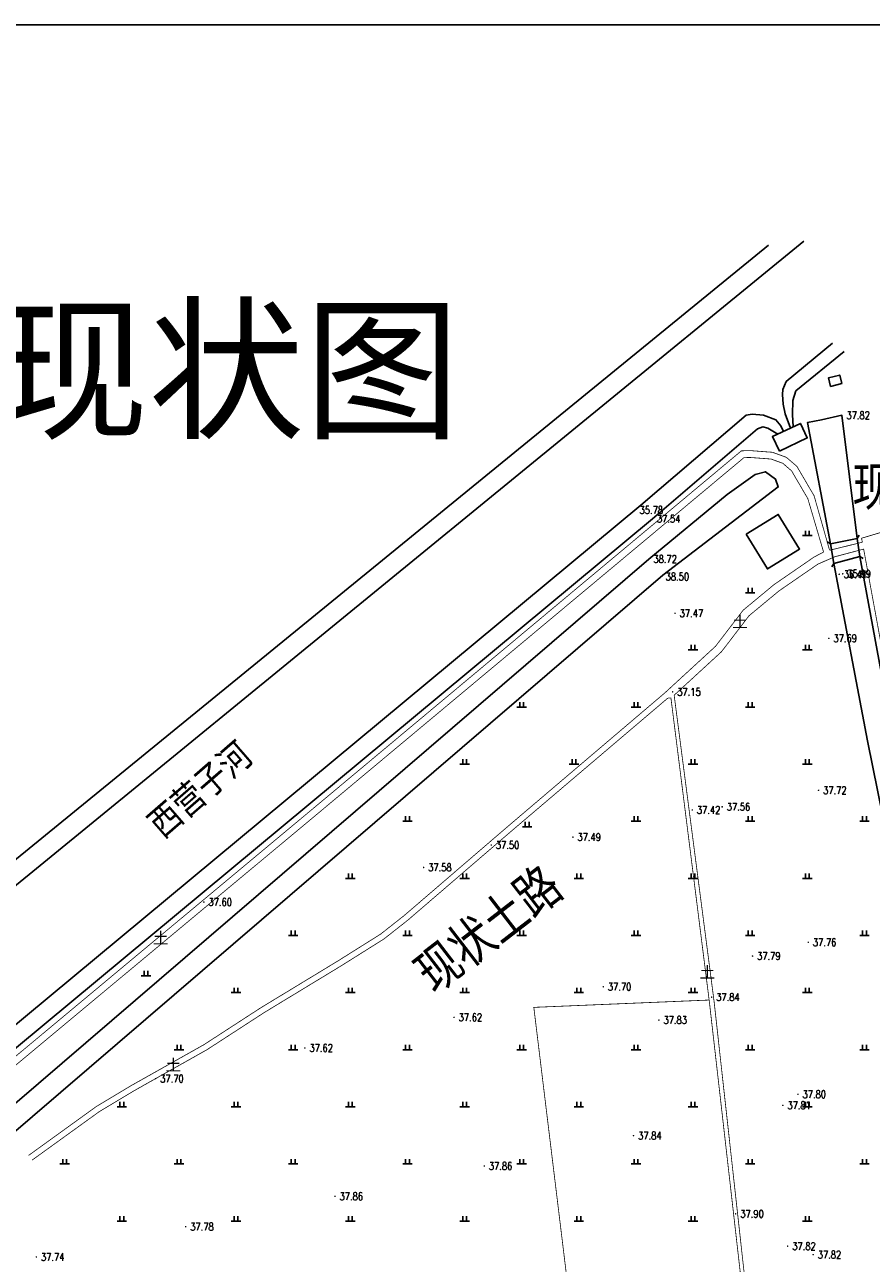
# Model space of a CAD drawing. Extents: x 456755 to 458049, y 3845626 to 3853218.
# Tile 56 of 80: x 457403 to 457625, y 3850846 to 3851172. Entities that reach past the tile are written whole.
import ezdxf
from ezdxf.enums import TextEntityAlignment as Align

# ---------------------------------------------------------------- set-up
doc = ezdxf.new("R2010")
doc.units = 0
doc.linetypes.add('X3', pattern=[5, 4, -1])
doc.layers.get('0').update_dxf_attribs({"linetype": 'CONTINUOUS'})
doc.layers.add('ASSIST', color=7, linetype='CONTINUOUS', plot=False)
for name, color, linetype in [('DLSS', 4, 'CONTINUOUS'), ('DMTZ', 3, 'CONTINUOUS'), ('GCD', 1, 'CONTINUOUS'), ('JMD', 6, 'CONTINUOUS'), ('SXSS', 5, 'CONTINUOUS'), ('ZBTZ', 3, 'CONTINUOUS')]:
    doc.layers.add(name, color=color, linetype=linetype)
doc.styles.add('HZ', font='rs.shx', dxfattribs={"width": 0.8, "bigfont": 'hztxt.shx'})
doc.styles.get("Standard").update_dxf_attribs({"font": 'rs.shx', "bigfont": 'hztxt.shx'})
doc.styles.add('仿宋体', font='仿宋_GB2312.ttf', dxfattribs={"width": 0.8})
doc.styles.add('黑体', font='simhei.ttf')
doc.linetypes.add('10411', pattern='A,2,[150,AAA.SHX,S=1,R=0,X=0,Y=1],2,[151,AAA.SHX,S=1,R=0,X=0,Y=3],1e-11', length=4)
doc.linetypes.add('10421', pattern='A,2,[150,AAA.SHX,S=0.5,R=0,X=0,Y=0.5],1e-11', length=2)

# ---------------------------------------------------------------- blocks, each defined once
blk = doc.blocks.new('GC200')
at = {"linetype": 'Continuous', "const_width": 0.2, "flags": 128}
blk.add_lwpolyline([(-0.1, 0, 1), (0.1, 0, 1)], format="xyb", close=True, dxfattribs=at)
blk = doc.blocks.new('gc119')
for p, q in [((-1.25, 0), (1.25, 0)), ((-0.5, 1.3), (-0.5, 0)), ((0.5, 1.3), (0.5, 0))]:
    blk.add_line(p, q)

msp = doc.modelspace()

# ---------------------------------------------------------------- linework, layer by layer
at = {"linetype": 'Continuous'}
msp.add_lwpolyline([(456818.61, 3849689.88), (457866.43, 3849689.88), (457866.43, 3851171.64), (456818.61, 3851171.64)], close=True, dxfattribs=at)
at = {"layer": 'ASSIST', "linetype": 'Continuous', "elevation": -33.29, "flags": 128}
msp.add_lwpolyline([(457614.2, 3851035.33), (457621.18, 3851036.77), (457621.95, 3851032.01), (457615.06, 3851030.17)], close=True, dxfattribs=at)
at = {"layer": 'DLSS', "linetype": 'Continuous'}
for p, q in [((457614.2, 3851035.33, -33.29), (457613.36, 3851035.88, -33.29)), ((457621.18, 3851036.77, -33.29), (457621.73, 3851037.61, -33.29)), ((457621.95, 3851032.01, -33.29), (457622.82, 3851031.51, -33.29)), ((457615.06, 3851030.17, -33.29), (457614.56, 3851029.3, -33.29))]:
    msp.add_line(p, q, dxfattribs=at)
at = {"layer": 'DLSS', "linetype": 'X3', "const_width": 0.2, "flags": 128}
for points, elevation in [([(457613.95, 3851033.72), (457609.91, 3851047.94), (457605.39, 3851055.67), (457602.62, 3851058.05), (457598.98, 3851059.37), (457593.14, 3851059.81), (457590.81, 3851059.75), (457477.88, 3850965.42), (457269.52, 3850791.86), (456953.66, 3850529.76)], -33.29), ([(457622.57, 3851035.75), (457622.37, 3851036.8), (457643.56, 3851043.17), (457652, 3851045.52), (457664.14, 3851047.42)], 4.72), ([(457613.97, 3851033.64), (457622.57, 3851035.75)], -33.29), ([(457403.65, 3850874.73), (457421.39, 3850887.54), (457430.64, 3850893.09), (457449.69, 3850903.81), (457464.65, 3850913.52), (457484.86, 3850925.79), (457496.08, 3850932.84), (457502.25, 3850937.7), (457529.16, 3850960.84), (457570.67, 3850996.15), (457584.03, 3851008.43), (457591.29, 3851017.91), (457599.38, 3851024.62), (457609.91, 3851031.87), (457612.4, 3851033.17)], -33.29), ([(457677.12, 3850710.44), (457664.54, 3850787.79), (457651.7, 3850869.93), (457634.57, 3850970.52), (457622.92, 3851033.95)], 4.72), ([(457606.93, 3850689.86), (457607.56, 3850690.66), (457607.7, 3850691.86), (457607.32, 3850694.07), (457606.81, 3850699.48), (457604.97, 3850724.15), (457600.8, 3850760.47), (457596.42, 3850799.78), (457592.61, 3850825.7), (457582.42, 3850914.95), (457572.32, 3850994.8), (457572.01, 3850994.86), (457571.53, 3850994.85)], 4.75)]:
    msp.add_lwpolyline(points, dxfattribs=dict(at, elevation=elevation))
at = {"layer": 'DLSS', "linetype": 'Continuous', "const_width": 0.2, "flags": 128}
for points, elevation in [([(457612.4, 3851033.17), (457608.26, 3851047.2), (457603.99, 3851054.5), (457601.7, 3851056.47), (457598.6, 3851057.6), (457593.09, 3851058.01), (457591.49, 3851057.97), (457479.03, 3850964.04), (457270.67, 3850790.47), (456954.81, 3850528.38)], -33.29), ([(457573.16, 3850995.58), (457585.59, 3851007), (457592.82, 3851016.44), (457600.65, 3851022.94), (457610.93, 3851030.02), (457615.36, 3851031.94), (457622.92, 3851033.95)], -33.29), ([(457404.55, 3850873.48), (457422.24, 3850886.25), (457431.41, 3850891.75), (457450.49, 3850902.49), (457465.46, 3850912.21), (457485.67, 3850924.48), (457496.97, 3850931.58), (457503.23, 3850936.51), (457530.16, 3850959.67), (457571.53, 3850994.85), (457571.53, 3850994.85)], -33.29), ([(457612, 3850690.5), (457609.92, 3850692.29), (457608.87, 3850694.45), (457608.12, 3850699.19), (457605.9, 3850724.24), (457601.72, 3850760.57), (457597.45, 3850799.89), (457593.54, 3850825.82), (457583.66, 3850915.04), (457573.16, 3850995.58)], 4.75)]:
    msp.add_lwpolyline(points, dxfattribs=dict(at, elevation=elevation))
at = {"layer": 'DLSS', "linetype": 'Continuous', "elevation": -33.29}
for points in [[(457614.2, 3851035.33), (457621.18, 3851036.77)], [(457621.95, 3851032.01), (457615.06, 3851030.17)]]:
    msp.add_lwpolyline(points, dxfattribs=at)
at = {"layer": 'DMTZ', "color": 5, "linetype": '10411', "flags": 128}
for points, elevation in [([(457597.95, 3851113.8), (456922.66, 3850562.77), (456909.31, 3850551.11)], -33.29), ([(457604.39, 3851066.06), (457604.25, 3851069.25), (457604.32, 3851072.95), (457605.14, 3851075.5), (457617.82, 3851085.82)], -33.29), ([(457621.18, 3851036.77), (457617.19, 3851069.08), (457611.84, 3851067.86), (457608.18, 3851067.2), (457614.2, 3851035.33)], -33.29), ([(456946.87, 3850524.98), (456952.77, 3850530.28), (457046.03, 3850608.2), (457206.39, 3850741.85), (457567.44, 3851041.9), (457595.08, 3851065.51), (457596.47, 3851066.06), (457597.73, 3851065.72), (457600.4, 3851064.17)], 4.81), ([(457675.46, 3850711.48), (457663.26, 3850787.59), (457650.42, 3850869.72), (457633.29, 3850970.3), (457621.95, 3851032.01)], 4.72), ([(457615.06, 3851030.17), (457623.97, 3850983.62), (457629.38, 3850956.8), (457645.29, 3850862.17), (457654.46, 3850797.14), (457668.55, 3850710.41)], -33.29)]:
    msp.add_lwpolyline(points, dxfattribs=dict(at, elevation=elevation))
at = {"layer": 'DMTZ', "linetype": '10421', "elevation": 5.43, "flags": 128}
msp.add_lwpolyline([(457277.55, 3850783.15), (457566.52, 3851031.32), (457587.09, 3851048.28), (457594.4, 3851053.56), (457597.14, 3851054.27), (457599.78, 3851052.34), (457600.49, 3851050.28), (457570.15, 3851027.1), (457283.72, 3850781.11)], dxfattribs=at)
at = {"layer": 'JMD', "linetype": 'Continuous', "flags": 128}
for points, elevation in [([(457617.19, 3851077.4), (457616.64, 3851079.65), (457613.67, 3851078.92), (457614.22, 3851076.67)], 5.65), ([(457600.78, 3851059.68), (457608.11, 3851063.15), (457606.3, 3851066.97), (457598.97, 3851063.49)], 6.19), ([(457592.04, 3851037.86), (457597.66, 3851028.75), (457606.1, 3851033.96), (457600.48, 3851043.07)], -33.29)]:
    msp.add_lwpolyline(points, close=True, dxfattribs=dict(at, elevation=elevation))
at = {"layer": 'SXSS', "linetype": 'Continuous', "flags": 128}
for points, elevation in [([(456912.24, 3850545.89), (456926.4, 3850558.24), (457607.21, 3851114.77)], -33.29), ([(457603.68, 3851065.7), (457602.3, 3851069.47), (457601.79, 3851071.98), (457601.58, 3851074.56), (457601.73, 3851075.85), (457602.6, 3851077.92), (457614.74, 3851088.05)], 6.19), ([(456925.93, 3850521.46), (456931.82, 3850524.76), (456938.11, 3850528.58), (456945.85, 3850533.76), (457042.49, 3850612.99), (457203.39, 3850745.47), (457564.41, 3851045.5), (457592.03, 3851069.08), (457593.61, 3851069.38), (457596.66, 3851069.11), (457599.9, 3851067.91), (457601.16, 3851066.32), (457601.85, 3851064.86)], 4.81)]:
    msp.add_lwpolyline(points, dxfattribs=dict(at, elevation=elevation))
at = {"layer": 'ZBTZ', "linetype": 'Continuous', "const_width": 0.2, "elevation": 4.77, "flags": 128}
msp.add_lwpolyline([(457563.01, 3850688.11), (457547.84, 3850819.1), (457536.31, 3850913.61), (457582.35, 3850915.53)], dxfattribs=at)

# ---------------------------------------------------------------- block references
at = {"layer": 'GCD', "linetype": 'Continuous'}
ref = msp.add_blockref('GC200', (457617.19, 3851069.08, 4.53), dxfattribs=at)
ref.add_attrib('height', '37.82', dxfattribs={"linetype": 'Continuous', "height": 2, "style": 'HZ', "width": 0.8}).set_placement((457618.39, 3851069.08, -33.29), align=Align.MIDDLE_LEFT)
ref = msp.add_blockref('GC200', (457562.87, 3851044.22, 2.49), dxfattribs=at)
ref.add_attrib('height', '35.78', dxfattribs={"linetype": 'Continuous', "height": 2, "style": 'HZ', "width": 0.8}).set_placement((457564.07, 3851044.22, -33.29), align=Align.MIDDLE_LEFT)
ref = msp.add_blockref('GC200', (457567.44, 3851041.9, 4.25), dxfattribs=at)
ref.add_attrib('height', '37.54', dxfattribs={"linetype": 'Continuous', "height": 2, "style": 'HZ', "width": 0.8}).set_placement((457568.64, 3851041.9, -33.29), align=Align.MIDDLE_LEFT)
ref = msp.add_blockref('GC200', (457566.52, 3851031.32, 5.43), dxfattribs=at)
ref.add_attrib('height', '38.72', dxfattribs={"linetype": 'Continuous', "height": 2, "style": 'HZ', "width": 0.8}).set_placement((457567.72, 3851031.32, -33.29), align=Align.MIDDLE_LEFT)
ref = msp.add_blockref('GC200', (457569.72, 3851026.73, 5.21), dxfattribs=at)
ref.add_attrib('height', '38.50', dxfattribs={"linetype": 'Continuous', "height": 2, "style": 'HZ', "width": 0.8}).set_placement((457570.92, 3851026.73, -33.29), align=Align.MIDDLE_LEFT)
ref = msp.add_blockref('GC200', (457616.5, 3851027.35, 3.12), dxfattribs=at)
ref.add_attrib('height', '36.41', dxfattribs={"linetype": 'Continuous', "height": 2, "style": 'HZ', "width": 0.8}).set_placement((457617.7, 3851027.35, -33.29), align=Align.MIDDLE_LEFT)
ref = msp.add_blockref('GC200', (457617.44, 3851027.46, 2.69), dxfattribs=at)
ref.add_attrib('height', '35.99', dxfattribs={"linetype": 'Continuous', "height": 2, "style": 'HZ', "width": 0.8}).set_placement((457618.64, 3851027.46, -33.29), align=Align.MIDDLE_LEFT)
ref = msp.add_blockref('GC200', (457573.4, 3851017.1, 4.18), dxfattribs=at)
ref.add_attrib('height', '37.47', dxfattribs={"linetype": 'Continuous', "height": 2, "style": 'HZ', "width": 0.8}).set_placement((457574.6, 3851017.1, -33.29), align=Align.MIDDLE_LEFT)
ref = msp.add_blockref('GC200', (457613.79, 3851010.52, 4.39), dxfattribs=at)
ref.add_attrib('height', '37.69', dxfattribs={"linetype": 'Continuous', "height": 2, "style": 'HZ', "width": 0.8}).set_placement((457614.99, 3851010.52, -33.29), align=Align.MIDDLE_LEFT)
ref = msp.add_blockref('GC200', (457572.78, 3850996.45, 3.85), dxfattribs=at)
ref.add_attrib('height', '37.15', dxfattribs={"linetype": 'Continuous', "height": 2, "style": 'HZ', "width": 0.8}).set_placement((457573.98, 3850996.45, -33.29), align=Align.MIDDLE_LEFT)
ref = msp.add_blockref('GC200', (457611.08, 3850970.61, 4.43), dxfattribs=at)
ref.add_attrib('height', '37.72', dxfattribs={"linetype": 'Continuous', "height": 2, "style": 'HZ', "width": 0.8}).set_placement((457612.28, 3850970.61, -33.29), align=Align.MIDDLE_LEFT)
ref = msp.add_blockref('GC200', (457585.77, 3850966.27, 4.27), dxfattribs=at)
ref.add_attrib('height', '37.56', dxfattribs={"linetype": 'Continuous', "height": 2, "style": 'HZ', "width": 0.8}).set_placement((457586.97, 3850966.27, -33.29), align=Align.MIDDLE_LEFT)
ref = msp.add_blockref('GC200', (457577.92, 3850965.45, 4.13), dxfattribs=at)
ref.add_attrib('height', '37.42', dxfattribs={"linetype": 'Continuous', "height": 2, "style": 'HZ', "width": 0.8}).set_placement((457579.12, 3850965.45, -33.29), align=Align.MIDDLE_LEFT)
ref = msp.add_blockref('GC200', (457525.14, 3850956.23, 4.21), dxfattribs=at)
ref.add_attrib('height', '37.50', dxfattribs={"linetype": 'Continuous', "height": 2, "style": 'HZ', "width": 0.8}).set_placement((457526.34, 3850956.23, -33.29), align=Align.MIDDLE_LEFT)
ref = msp.add_blockref('GC200', (457546.57, 3850958.31, 4.2), dxfattribs=at)
ref.add_attrib('height', '37.49', dxfattribs={"linetype": 'Continuous', "height": 2, "style": 'HZ', "width": 0.8}).set_placement((457547.77, 3850958.31, -33.29), align=Align.MIDDLE_LEFT)
ref = msp.add_blockref('GC200', (457507.37, 3850950.35, 4.28), dxfattribs=at)
ref.add_attrib('height', '37.58', dxfattribs={"linetype": 'Continuous', "height": 2, "style": 'HZ', "width": 0.8}).set_placement((457508.57, 3850950.35, -33.29), align=Align.MIDDLE_LEFT)
ref = msp.add_blockref('GC200', (457449.67, 3850941.25, 4.31), dxfattribs=at)
ref.add_attrib('height', '37.60', dxfattribs={"linetype": 'Continuous', "height": 2, "style": 'HZ', "width": 0.8}).set_placement((457450.87, 3850941.25, -33.29), align=Align.MIDDLE_LEFT)
ref = msp.add_blockref('GC200', (457608.38, 3850930.7, 4.47), dxfattribs=at)
ref.add_attrib('height', '37.76', dxfattribs={"linetype": 'Continuous', "height": 2, "style": 'HZ', "width": 0.8}).set_placement((457609.58, 3850930.7, -33.29), align=Align.MIDDLE_LEFT)
ref = msp.add_blockref('GC200', (457593.74, 3850927.07, 4.5), dxfattribs=at)
ref.add_attrib('height', '37.79', dxfattribs={"linetype": 'Continuous', "height": 2, "style": 'HZ', "width": 0.8}).set_placement((457594.94, 3850927.07, -33.29), align=Align.MIDDLE_LEFT)
ref = msp.add_blockref('GC200', (457554.55, 3850919.02, 4.4), dxfattribs=at)
ref.add_attrib('height', '37.70', dxfattribs={"linetype": 'Continuous', "height": 2, "style": 'HZ', "width": 0.8}).set_placement((457555.75, 3850919.02, -33.29), align=Align.MIDDLE_LEFT)
ref = msp.add_blockref('GC200', (457583, 3850916.29, 4.54), dxfattribs=at)
ref.add_attrib('height', '37.84', dxfattribs={"linetype": 'Continuous', "height": 2, "style": 'HZ', "width": 0.8}).set_placement((457584.2, 3850916.29, -33.29), align=Align.MIDDLE_LEFT)
ref = msp.add_blockref('GC200', (457515.37, 3850910.98, 4.32), dxfattribs=at)
ref.add_attrib('height', '37.62', dxfattribs={"linetype": 'Continuous', "height": 2, "style": 'HZ', "width": 0.8}).set_placement((457516.57, 3850910.98, -33.29), align=Align.MIDDLE_LEFT)
ref = msp.add_blockref('GC200', (457569.16, 3850910.26, 4.53), dxfattribs=at)
ref.add_attrib('height', '37.83', dxfattribs={"linetype": 'Continuous', "height": 2, "style": 'HZ', "width": 0.8}).set_placement((457570.36, 3850910.26, -33.29), align=Align.MIDDLE_LEFT)
ref = msp.add_blockref('GC200', (457476.19, 3850902.94, 4.32), dxfattribs=at)
ref.add_attrib('height', '37.62', dxfattribs={"linetype": 'Continuous', "height": 2, "style": 'HZ', "width": 0.8}).set_placement((457477.39, 3850902.94, -33.29), align=Align.MIDDLE_LEFT)
ref = msp.add_blockref('GC200', (457437, 3850894.9, 4.41), dxfattribs=at)
ref.add_attrib('height', '37.70', dxfattribs={"linetype": 'Continuous', "height": 2, "style": 'HZ', "width": 0.8}).set_placement((457438.2, 3850894.9, -33.29), align=Align.MIDDLE_LEFT)
ref = msp.add_blockref('GC200', (457601.7, 3850887.87, 4.51), dxfattribs=at)
ref.add_attrib('height', '37.81', dxfattribs={"linetype": 'Continuous', "height": 2, "style": 'HZ', "width": 0.8}).set_placement((457602.9, 3850887.87, -33.29), align=Align.MIDDLE_LEFT)
ref = msp.add_blockref('GC200', (457605.67, 3850890.79, 4.5), dxfattribs=at)
ref.add_attrib('height', '37.80', dxfattribs={"linetype": 'Continuous', "height": 2, "style": 'HZ', "width": 0.8}).set_placement((457606.87, 3850890.79, -33.29), align=Align.MIDDLE_LEFT)
ref = msp.add_blockref('GC200', (457562.5, 3850879.91, 4.55), dxfattribs=at)
ref.add_attrib('height', '37.84', dxfattribs={"linetype": 'Continuous', "height": 2, "style": 'HZ', "width": 0.8}).set_placement((457563.7, 3850879.91, -33.29), align=Align.MIDDLE_LEFT)
ref = msp.add_blockref('GC200', (457523.3, 3850871.95, 4.57), dxfattribs=at)
ref.add_attrib('height', '37.86', dxfattribs={"linetype": 'Continuous', "height": 2, "style": 'HZ', "width": 0.8}).set_placement((457524.5, 3850871.95, -33.29), align=Align.MIDDLE_LEFT)
ref = msp.add_blockref('GC200', (457484.1, 3850863.99, 4.57), dxfattribs=at)
ref.add_attrib('height', '37.86', dxfattribs={"linetype": 'Continuous', "height": 2, "style": 'HZ', "width": 0.8}).set_placement((457485.3, 3850863.99, -33.29), align=Align.MIDDLE_LEFT)
ref = msp.add_blockref('GC200', (457589.33, 3850859.38, 4.6), dxfattribs=at)
ref.add_attrib('height', '37.90', dxfattribs={"linetype": 'Continuous', "height": 2, "style": 'HZ', "width": 0.8}).set_placement((457590.53, 3850859.38, -33.29), align=Align.MIDDLE_LEFT)
ref = msp.add_blockref('GC200', (457444.9, 3850856.02, 4.49), dxfattribs=at)
ref.add_attrib('height', '37.78', dxfattribs={"linetype": 'Continuous', "height": 2, "style": 'HZ', "width": 0.8}).set_placement((457446.1, 3850856.02, -33.29), align=Align.MIDDLE_LEFT)
ref = msp.add_blockref('GC200', (457602.97, 3850850.89, 4.53), dxfattribs=at)
ref.add_attrib('height', '37.82', dxfattribs={"linetype": 'Continuous', "height": 2, "style": 'HZ', "width": 0.8}).set_placement((457604.17, 3850850.89, -33.29), align=Align.MIDDLE_LEFT)
ref = msp.add_blockref('GC200', (457405.7, 3850848.06, 4.45), dxfattribs=at)
ref.add_attrib('height', '37.74', dxfattribs={"linetype": 'Continuous', "height": 2, "style": 'HZ', "width": 0.8}).set_placement((457406.9, 3850848.06, -33.29), align=Align.MIDDLE_LEFT)
ref = msp.add_blockref('GC200', (457609.66, 3850848.67, 4.53), dxfattribs=at)
ref.add_attrib('height', '37.82', dxfattribs={"linetype": 'Continuous', "height": 2, "style": 'HZ', "width": 0.8}).set_placement((457610.86, 3850848.67, -33.29), align=Align.MIDDLE_LEFT)
at = {"layer": 'ZBTZ', "linetype": 'Continuous'}
for p in [(457608.13, 3851037.48, -33.29), (457593.13, 3851022.48, -33.29), (457578.13, 3851007.48, -33.29), (457608.13, 3851007.48, -33.29), (457533.13, 3850992.48, -33.29), (457563.13, 3850992.48, -33.29), (457593.13, 3850992.48, -33.29), (457518.13, 3850977.48, -33.29), (457546.88, 3850977.48, -33.29), (457578.13, 3850977.48, -33.29), (457608.13, 3850977.48, -33.29), (457503.13, 3850962.48, -33.29), (457563.13, 3850962.48, -33.29), (457593.13, 3850962.48, -33.29), (457623.13, 3850962.48, -33.29), (457534.58, 3850961.03, -33.29), (457488.13, 3850947.48, -33.29), (457518.13, 3850947.48, -33.29), (457548.13, 3850947.48, -33.29), (457578.13, 3850947.48, -33.29), (457608.13, 3850947.48, -33.29), (457473.13, 3850932.48, -33.29), (457503.13, 3850932.48, -33.29), (457533.13, 3850932.48, -33.29), (457563.13, 3850932.48, -33.29), (457593.13, 3850932.48, -33.29), (457623.13, 3850932.48, -33.29), (457434.47, 3850921.91, -33.29), (457458.13, 3850917.48, -33.29), (457488.13, 3850917.48, -33.29), (457518.13, 3850917.48, -33.29), (457548.13, 3850917.48, -33.29), (457578.13, 3850917.48, -33.29), (457608.13, 3850917.48, -33.29), (457443.13, 3850902.48, -33.29), (457473.13, 3850902.48, -33.29), (457503.13, 3850902.48, -33.29), (457533.13, 3850902.48, -33.29), (457563.13, 3850902.48, -33.29), (457593.13, 3850902.48, -33.29), (457623.13, 3850902.48, -33.29), (457428.13, 3850887.48, -33.29), (457458.13, 3850887.48, -33.29), (457488.13, 3850887.48, -33.29), (457518.13, 3850887.48, -33.29), (457548.13, 3850887.48, -33.29), (457578.13, 3850887.48, -33.29), (457608.13, 3850887.48, -33.29), (457413.13, 3850872.48, -33.29), (457443.13, 3850872.48, -33.29), (457473.13, 3850872.48, -33.29), (457503.13, 3850872.48, -33.29), (457533.13, 3850872.48, -33.29), (457563.13, 3850872.48, -33.29), (457593.13, 3850872.48, -33.29), (457623.13, 3850872.48, -33.29), (457428.13, 3850857.48, -33.29), (457458.13, 3850857.48, -33.29), (457488.13, 3850857.48, -33.29), (457518.13, 3850857.48, -33.29), (457548.13, 3850857.48, -33.29), (457578.13, 3850857.48, -33.29), (457608.13, 3850857.48, -33.29)]:
    msp.add_blockref('gc119', p, dxfattribs=at)

# ---------------------------------------------------------------- texts
at = {"layer": 'DLSS', "color": 7, "linetype": 'X3', "style": '仿宋体'}
msp.add_text('首羡镇郭庄示范方现状图', height=30, dxfattribs=at).set_placement((457066.85, 3851066.04, -33.29))
at = {"layer": 'DLSS', "color": 1, "linetype": 'X3', "style": '仿宋体', "width": 0.8}
msp.add_text('现状桥', height=10, dxfattribs=at).set_placement((457619.95, 3851045.39, -33.29))
at = {"layer": 'DLSS', "linetype": 'Continuous', "style": '黑体'}
for p in [(457590.48, 3851014.98, -33.29), (457438.36, 3850931.93, -33.29), (457581.9, 3850922.95, -33.29), (457441.68, 3850898.58, -33.29)]:
    msp.add_text('土', height=3, dxfattribs=at).set_placement(p, align=Align.MIDDLE)
at = {"layer": 'DLSS', "linetype": 'X3', "style": '仿宋体', "width": 0.8}
msp.add_text('现状土路', height=10, rotation=37.6432, dxfattribs=at).set_placement((457510.06, 3850916.99, -109.47))
at = {"layer": 'DMTZ', "color": 5, "linetype": 'Continuous'}
msp.add_text('西营子河', height=8, rotation=40.9883, dxfattribs=at).set_placement((457439.31, 3850957.18, -33.29))

doc.saveas('drawing.dxf')
